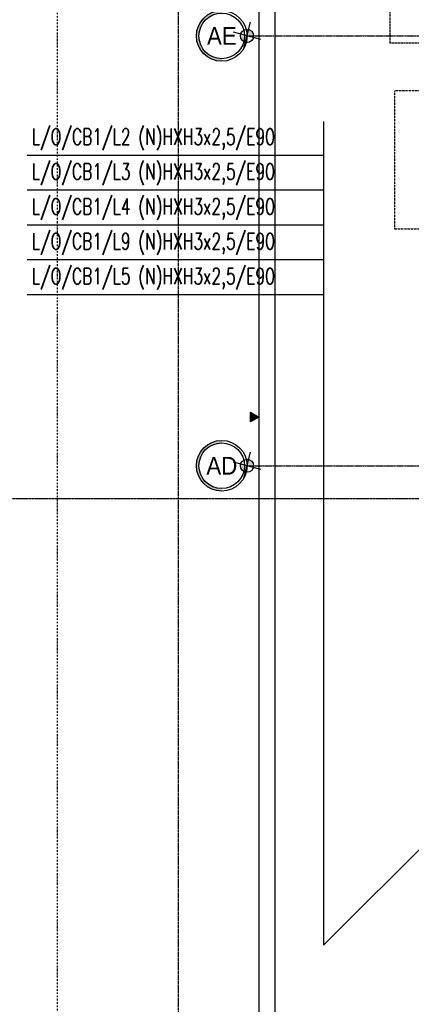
# Model space of a CAD drawing. Header units: inches. Extents: x -281236 to -70395, y 38777 to 102341.
# Tile 74 of 244: x -143600 to -143115, y 49857 to 51077. Entities that reach past the tile are written whole.
import ezdxf
from ezdxf.enums import TextEntityAlignment as Align

# ---------------------------------------------------------------- set-up
doc = ezdxf.new("R2010")
doc.units = ezdxf.units.IN
doc.header["$MEASUREMENT"] = 0
for name, pattern in [('CENTER', [2, 1.25, -0.25, 0.25, -0.25]), ('DASHDOT', [1, 0.5, -0.25, 0, -0.25]), ('DASHED', [0.75, 0.5, -0.25]), ('DASHED2', [0.375, 0.25, -0.125])]:
    doc.linetypes.add(name, pattern=pattern)
doc.layers.get('0').update_dxf_attribs({"color": 101})
for name, color, linetype in [('Cieniutko', 8, 'Continuous'), ('E35', 6, 'Continuous'), ('opis-drogowy', 7, 'Continuous'), ('Os-osie glowne', 8, 'CENTER'), ('Os-osie-opis', 8, 'Continuous'), ('Pzt-chodniki', 8, 'Continuous'), ('Pzt-drogi-hatch', 253, 'Continuous'), ('W-idok', 9, 'Continuous'), ('W-idok nad', 5, 'DASHED2')]:
    doc.layers.add(name, color=color, linetype=linetype)
doc.styles.add('dwg_opis duży', font='ARIAL.TTF', dxfattribs={"width": 0.9})
doc.styles.add('ROMANS', font='romans', dxfattribs={"width": 0.85})

# ---------------------------------------------------------------- blocks, each defined once
blk = doc.blocks.new('_opis_osi')
blk.add_hatch(color=256).paths.add_polyline_path([(32, -32), (28.8, -32, -1), (-28.8, -32), (-32, -32, 1)])
at = {"layer": 'Defpoints'}
h = blk.add_hatch(color=256, dxfattribs=at)
h.paths.add_polyline_path([(-2.2, -8, 0.414214), (8, -2.2), (0, 0)])
h.paths.add_polyline_path([(-8, 2.2), (0, 0), (2.2, 8, 0.414214)])
for radius in [32, 28.8]:
    blk.add_circle((0, -32), radius)
for p, q in [((4.6, 17.3), (-4.6, -17.3)), ((17.3, -4.6), (-17.3, 4.6))]:
    blk.add_line(p, q, dxfattribs=at)
blk.add_circle((0, 0), 8.32, dxfattribs=at)
at = {"style": 'dwg_opis duży', "width": 0.9}
blk.add_attdef('AXNAMEV', text='', height=22.4, rotation=90, dxfattribs=at).set_placement((0, -32), align=Align.MIDDLE_CENTER)

msp = doc.modelspace()

# ---------------------------------------------------------------- hatches: boundary and pattern name
at = {"layer": 'opis-drogowy'}
msp.add_hatch(color=7, dxfattribs=at).paths.add_polyline_path([(-143314.23, 50590.53), (-143303.84, 50584.53), (-143314.23, 50578.53)])

# ---------------------------------------------------------------- linework, layer by layer
at = {"layer": 'Cieniutko', "linetype": 'DASHED2'}
msp.add_line((-143925.84, 50483.69), (-142813.83, 50483.69), dxfattribs=at)
at = {"layer": 'E35'}
for p, q in [((-142086.5, 51067.38), (-143223.51, 49930.37)), ((-143223.51, 50950.78), (-143223.51, 49930.37)), ((-143223.51, 50908.81), (-143590.97, 50908.81)), ((-143223.51, 50865.63), (-143590.97, 50865.63)), ((-143223.51, 50822.45), (-143590.97, 50822.45)), ((-143223.51, 50779.27), (-143590.97, 50779.27)), ((-143223.51, 50736.09), (-143590.97, 50736.09))]:
    msp.add_line(p, q, dxfattribs=at)
at = {"layer": 'opis-drogowy', "color": 7}
msp.add_lwpolyline([(-143314.23, 50590.53), (-143303.84, 50584.53), (-143314.23, 50578.53), (-143314.23, 50590.53)], dxfattribs=at)
at = {"layer": 'Os-osie glowne'}
msp.add_line((-143318.47, 50524.29), (-138010.68, 50524.29), dxfattribs=at)
msp.add_lwpolyline([(-143318.47, 51056.7), (-138010.88, 51056.7)], dxfattribs=at)
at = {"layer": 'Pzt-chodniki'}
for p, q in [((-143303.84, 51583.69), (-143303.84, 48673.69)), ((-143303.84, 51583.69), (-143303.84, 47333.54)), ((-143283.84, 51583.69), (-143283.84, 47333.54))]:
    msp.add_line(p, q, dxfattribs=at)
at = {"layer": 'Pzt-chodniki', "linetype": 'DASHED', "ltscale": 2}
msp.add_line((-143403.84, 51542.31), (-143403.84, 46772.15), dxfattribs=at)
at = {"layer": 'Pzt-chodniki'}
msp.add_lwpolyline([(-139994.38, 52083.69), (-142783.84, 52083.69, 0.4142136), (-143283.84, 51583.69), (-143283.84, 48673.69)], format="xyb", dxfattribs=at)
at = {"layer": 'Pzt-drogi-hatch', "linetype": 'DASHDOT', "ltscale": 4}
msp.add_lwpolyline([(-137959.87, 50766.42), (-137959.87, 51503.69, 0.4142136), (-138809.87, 52353.69), (-142703.84, 52353.69, 0.4142136), (-143553.84, 51503.69), (-143553.84, 47333.55, 0.4142152), (-142703.83, 46483.55), (-142355.98, 46483.55)], format="xyb", dxfattribs=at)
at = {"layer": 'W-idok', "linetype": 'DASHED2'}
msp.add_lwpolyline([(-142898.84, 50817.69), (-142898.84, 50988.69), (-143135.84, 50988.69), (-143135.84, 50817.69)], close=True, dxfattribs=at)
at = {"layer": 'W-idok nad', "ltscale": 5}
for p, q in [((-143141.22, 51047.69), (-143141.22, 51653.69)), ((-142832.22, 51047.69), (-143141.22, 51047.69)), ((-143941.22, 50483.69), (-142832.22, 50483.69))]:
    msp.add_line(p, q, dxfattribs=at)

# ---------------------------------------------------------------- block references
at = {"layer": 'Os-osie-opis'}
ref = msp.add_blockref('_opis_osi', (-143318.47, 51056.7), dxfattribs=dict(at, xscale=0.9799999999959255, yscale=0.9799999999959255, zscale=0.9799999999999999, rotation=270))
ref.add_attrib('AXNAMEV', 'AE', dxfattribs={"layer": '0', "height": 21.952, "style": 'dwg_opis duży', "width": 0.9}).set_placement((-143349.67, 51056.7), align=Align.MIDDLE_CENTER)
ref = msp.add_blockref('_opis_osi', (-143318.47, 50524.29), dxfattribs=dict(at, xscale=0.9799999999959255, yscale=0.9799999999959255, zscale=0.9799999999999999, rotation=270))
ref.add_attrib('AXNAMEV', 'AD', dxfattribs={"layer": '0', "height": 21.952, "style": 'dwg_opis duży', "width": 0.9}).set_placement((-143349.67, 50524.29), align=Align.MIDDLE_CENTER)

# ---------------------------------------------------------------- texts
at = {"layer": 'E35', "style": 'ROMANS', "width": 0.7}
for s, p in [('L/O/CB1/L2 (N)HXH3x2,5/E90', (-143585.2, 50921.87)), ('L/O/CB1/L3 (N)HXH3x2,5/E90', (-143585.2, 50878.69)), ('L/O/CB1/L4 (N)HXH3x2,5/E90', (-143585.2, 50835.51)), ('L/O/CB1/L9 (N)HXH3x2,5/E90', (-143585.2, 50792.33)), ('L/O/CB1/L5 (N)HXH3x2,5/E90', (-143585.2, 50749.15))]:
    msp.add_text(s, height=20, dxfattribs=at).set_placement(p)

doc.saveas('drawing.dxf')
